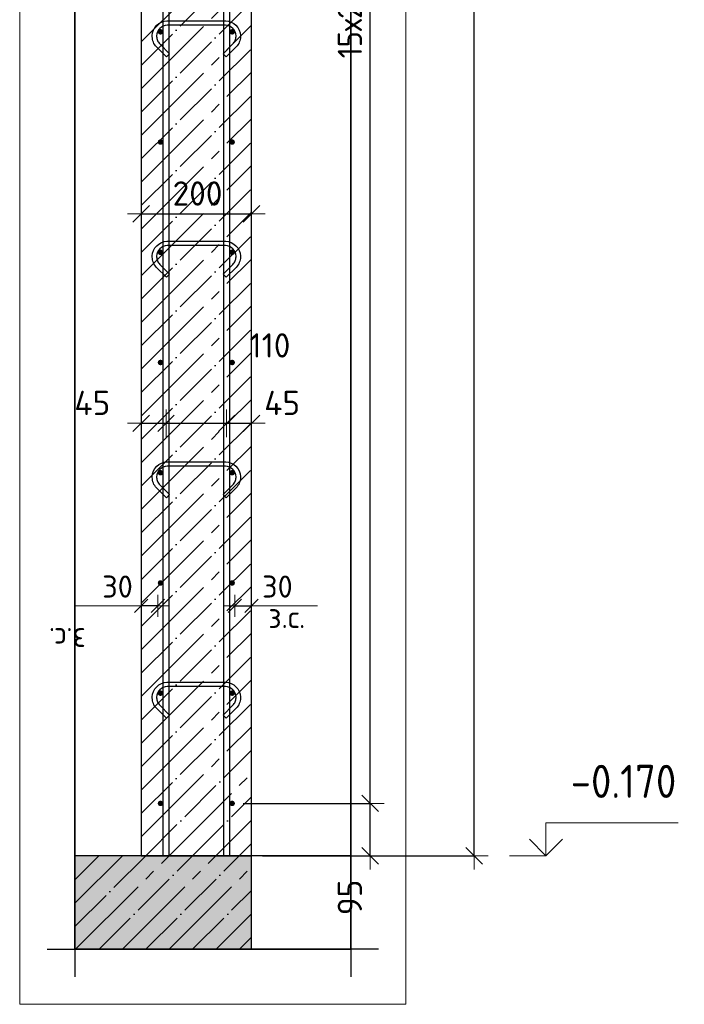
# Model space of a CAD drawing. Header units: millimetres. Extents: x -2258 to 68686, y -2266 to 30725.
# Tile 24 of 83: x 13080 to 14285, y 3112 to 4898. Entities that reach past the tile are written whole.
import ezdxf

# ---------------------------------------------------------------- set-up
doc = ezdxf.new("R2010")
doc.units = ezdxf.units.MM
doc.header["$PDMODE"] = 65
doc.linetypes.add('______11', pattern=[100, 80, -10, 0, -10])
doc.linetypes.add('______5', pattern=[220, 160, -20, 20, -20])
for name, color, linetype, lineweight in [('Standard', 7, 'Continuous', 25), ('Арм.стержн. вертикальными 1', 22, 'Continuous', 35), ('Арм.стержн.горизонт. 1', 180, 'Continuous', 35), ('Высотная отметки_ общее', 7, 'Continuous', 13), ('Размерная линия_ общее', 7, 'Continuous', 13), ('Размерная линия_ общее_1', 7, 'Continuous', 13)]:
    doc.layers.add(name, color=color, linetype=linetype, lineweight=lineweight)
doc.layers.add('Арм.стержн.Стяжки', color=7, linetype='Continuous', lineweight=35, true_color=0x501e0f)
doc.styles.add('ISOCPEUR', font='ISOCPEUR')
doc.dimstyles.new('DIMSTYLE_2', dxfattribs={"dimtxt": 44, "dimasz": 50, "dimexe": 0, "dimexo": 0, "dimgap": 22, "dimtad": 2, "dimdec": 0, "dimrnd": 5, "dimzin": 12, "dimdsep": 46, "dimtxsty": 'ISOCPEUR', "dimblk1": 'ALL_ML_STRICH', "dimblk2": 'ALL_ML_STRICH', "dimsah": 1, "dimcen": 0, "dimclrd": 7, "dimclre": 256, "dimclrt": 7, "dimadec": 0, "dimazin": 0, "dimtfac": 1, "dimtdec": 0, "dimtix": 1, "dimtmove": 2, "dimatfit": 3, "dimfxl": 0, "dimtzin": 0, "dimlwd": 0, "dimlwe": -3, "dimarcsym": 0})
doc.dimstyles.new('DIMSTYLE_3', dxfattribs={"dimtxt": 44, "dimasz": 50, "dimexe": 0, "dimexo": 0, "dimgap": 22, "dimtad": 2, "dimdec": 0, "dimrnd": 5, "dimzin": 12, "dimdsep": 46, "dimtxsty": 'ISOCPEUR', "dimblk1": 'ALL_ML_STRICH', "dimblk2": 'ALL_ML_STRICH', "dimsah": 1, "dimcen": 0, "dimclrd": 7, "dimclre": 256, "dimclrt": 7, "dimadec": 0, "dimazin": 0, "dimtfac": 1, "dimtdec": 0, "dimtix": 1, "dimtmove": 2, "dimatfit": 3, "dimfxl": 0, "dimtzin": 0, "dimlwd": 0, "dimlwe": -3, "dimarcsym": 0})
doc.dimstyles.new('DIMSTYLE_5', dxfattribs={"dimtxt": 40, "dimasz": 40, "dimexe": 0, "dimexo": 0.001, "dimgap": 20, "dimtad": 2, "dimdec": 0, "dimrnd": 5, "dimzin": 12, "dimdsep": 46, "dimtxsty": 'ISOCPEUR', "dimblk1": 'ALL_ML_STRICH', "dimblk2": 'ALL_ML_STRICH', "dimsah": 1, "dimcen": 0, "dimse1": 1, "dimse2": 1, "dimclrd": 7, "dimclre": 256, "dimclrt": 7, "dimadec": 0, "dimazin": 0, "dimtfac": 1, "dimtdec": 0, "dimtix": 1, "dimtmove": 2, "dimatfit": 3, "dimfxl": 0, "dimtvp": 1.2, "dimtzin": 0, "dimlwd": 0, "dimlwe": -3, "dimarcsym": 0})
doc.dimstyles.new('DIMSTYLE_6', dxfattribs={"dimtxt": 44, "dimasz": 50, "dimexe": 0, "dimexo": 0.001, "dimgap": 22, "dimtad": 2, "dimdec": 0, "dimrnd": 5, "dimzin": 12, "dimdsep": 46, "dimtxsty": 'ISOCPEUR', "dimblk1": 'ALL_ML_STRICH', "dimblk2": 'ALL_ML_STRICH', "dimsah": 1, "dimcen": 0, "dimse1": 1, "dimse2": 1, "dimclrd": 7, "dimclre": 256, "dimclrt": 7, "dimadec": 0, "dimazin": 0, "dimtfac": 1, "dimtdec": 0, "dimtix": 1, "dimtmove": 2, "dimatfit": 3, "dimfxl": 0, "dimtvp": 1.2, "dimtzin": 0, "dimlwd": 0, "dimlwe": -3, "dimarcsym": 0})
doc.dimstyles.new('DIMSTYLE_7', dxfattribs={"dimtxt": 44, "dimasz": 50, "dimexe": 0, "dimexo": 0.001, "dimgap": 22, "dimtad": 2, "dimdec": 0, "dimrnd": 5, "dimzin": 12, "dimdsep": 46, "dimtxsty": 'ISOCPEUR', "dimblk1": 'ALL_ML_STRICH', "dimblk2": 'ALL_ML_STRICH', "dimsah": 1, "dimcen": 0, "dimse1": 1, "dimse2": 1, "dimclrd": 7, "dimclre": 256, "dimclrt": 7, "dimadec": 0, "dimazin": 0, "dimtfac": 1, "dimtdec": 0, "dimtix": 1, "dimtmove": 2, "dimatfit": 3, "dimfxl": 0, "dimtvp": 1.2, "dimtzin": 0, "dimlwd": 0, "dimlwe": -3, "dimarcsym": 0})
doc.dimstyles.new('DIMSTYLE_9', dxfattribs={"dimtxt": 40, "dimasz": 40, "dimexe": 0, "dimexo": 0.001, "dimgap": 20, "dimtad": 2, "dimdec": 0, "dimrnd": 5, "dimzin": 12, "dimdsep": 46, "dimtxsty": 'ISOCPEUR', "dimblk1": 'ALL_ML_STRICH', "dimblk2": 'ALL_ML_STRICH', "dimsah": 1, "dimcen": 0, "dimse1": 1, "dimse2": 1, "dimclrd": 7, "dimclre": 256, "dimclrt": 7, "dimadec": 0, "dimazin": 0, "dimtfac": 1, "dimtdec": 0, "dimtix": 1, "dimtmove": 2, "dimatfit": 3, "dimfxl": 0, "dimtvp": 1.2, "dimtzin": 0, "dimlwd": 0, "dimlwe": -3, "dimarcsym": 0})

# ---------------------------------------------------------------- blocks, each defined once
blk = doc.blocks.new('ALL_ML_STRICH')
at = {"color": 0, "linetype": 'ByBlock', "lineweight": -2}
for p, q in [((0, -0.5), (0, 0.5)), ((-1, 0), (0.5, 0)), ((-0.3, -0.3), (0.3, 0.3))]:
    blk.add_line(p, q, dxfattribs=at)
blk = doc.blocks.new('*D4')
at = {"layer": 'DEFPOINTS', "color": 7, "linetype": 'Continuous', "lineweight": 13, "transparency": 33554687}
for p in [(13622.3, 6571.1), (13500.3, 3381.1), (13904.3, 3381.1)]:
    blk.add_point(p, dxfattribs=at)
at = {"layer": 'Размерная линия_ общее', "color": 253, "linetype": 'Continuous', "lineweight": -2, "true_color": 0xa0a0a0, "transparency": 33554687}
for p, q in [((13642.3, 6571.1), (13904.3, 6571.1)), ((13520.3, 3381.1), (13904.3, 3381.1))]:
    blk.add_line(p, q, dxfattribs=at)
at = {"layer": 'Размерная линия_ общее', "color": 7, "linetype": 'Continuous', "lineweight": -2, "transparency": 33554687}
blk.add_line((13904.3, 3381.1), (13904.3, 6571.1), dxfattribs=at)
at = {"layer": 'Размерная линия_ общее', "color": 7, "linetype": 'Continuous', "lineweight": 13, "transparency": 33554687, "xscale": 50, "yscale": 50, "zscale": 50}
for p, rotation in [((13904.3, 6571.1), 90), ((13904.3, 3381.1), 270)]:
    blk.add_blockref('ALL_ML_STRICH', p, dxfattribs=dict(at, rotation=rotation))
at = {"layer": 'Размерная линия_ общее', "color": 7, "linetype": 'Continuous', "lineweight": 13, "transparency": 33554687, "insert": (13867.3, 4982.7), "char_height": 44, "width": 176, "attachment_point": 5, "rotation": 90, "style": 'ISOCPEUR'}
blk.add_mtext('\\A1;{3190}', dxfattribs=at)
blk = doc.blocks.new('COMPLEX_ELEVATIONDIM_0')
at = {"layer": 'Высотная отметки_ общее', "color": 7, "linetype": 'Continuous', "lineweight": 13, "transparency": 33554687}
for p, q in [((14034.3, 3381.1), (14034.3, 3441.1)), ((14034.3, 3441.1), (14274.3, 3441.1)), ((14034.3, 3381.1), (14004.3, 3411.1)), ((14034.3, 3381.1), (14064.3, 3411.1)), ((14034.3, 3381.1), (14034.3, 3381.1)), ((14034.3, 3381.1), (14034.3, 3381.1)), ((14034.3, 3381.1), (14034.3, 3381.1)), ((14034.3, 3381.1), (14034.3, 3381.1))]:
    blk.add_line(p, q, dxfattribs=at)
blk.add_lwpolyline([(14034.3, 3381.1), (13974.3, 3381.1), (13974.3, 3381.1), (13968.2, 3381.1)], dxfattribs=at)
at = {"layer": 'Высотная отметки_ общее', "color": 7, "linetype": 'Continuous', "lineweight": 13, "transparency": 33554687, "insert": (14079.3, 3486.1), "char_height": 60, "width": 242.825, "attachment_point": 7, "style": 'ISOCPEUR'}
blk.add_mtext('\\W0.90;-0.170', dxfattribs=at)
blk = doc.blocks.new('*D7')
at = {"layer": 'DEFPOINTS', "color": 7, "linetype": 'Continuous', "lineweight": 13, "transparency": 33554687}
for p in [(13465.3, 3476.1), (13500.3, 3381.1), (13715.7, 3381.1)]:
    blk.add_point(p, dxfattribs=at)
at = {"layer": 'Размерная линия_ общее', "color": 253, "linetype": 'Continuous', "lineweight": -2, "true_color": 0xa0a0a0, "transparency": 33554687}
for p, q in [((13485.3, 3476.1), (13715.7, 3476.1)), ((13520.3, 3381.1), (13715.7, 3381.1))]:
    blk.add_line(p, q, dxfattribs=at)
at = {"layer": 'Размерная линия_ общее', "color": 7, "linetype": 'Continuous', "lineweight": -2, "transparency": 33554687}
blk.add_line((13715.7, 3381.1), (13715.7, 3476.1), dxfattribs=at)
at = {"layer": 'Размерная линия_ общее', "color": 7, "linetype": 'Continuous', "lineweight": 13, "transparency": 33554687, "xscale": 50, "yscale": 50, "zscale": 50}
for p, rotation in [((13715.7, 3476.1), 90), ((13715.7, 3381.1), 270)]:
    blk.add_blockref('ALL_ML_STRICH', p, dxfattribs=dict(at, rotation=rotation))
at = {"layer": 'Размерная линия_ общее', "color": 7, "linetype": 'Continuous', "lineweight": 13, "transparency": 33554687, "insert": (13678.7, 3305.5), "char_height": 44, "width": 88, "attachment_point": 5, "rotation": 90, "style": 'ISOCPEUR'}
blk.add_mtext('\\A1;{95}', dxfattribs=at)
blk = doc.blocks.new('*D8')
at = {"layer": 'DEFPOINTS', "color": 7, "linetype": 'Continuous', "lineweight": 13, "transparency": 33554687}
for p in [(13465.3, 6476.1), (13465.3, 3476.1), (13715.7, 3476.1)]:
    blk.add_point(p, dxfattribs=at)
at = {"layer": 'Размерная линия_ общее', "color": 253, "linetype": 'Continuous', "lineweight": -2, "true_color": 0xa0a0a0, "transparency": 33554687}
for p, q in [((13485.3, 6476.1), (13715.7, 6476.1)), ((13485.3, 3476.1), (13715.7, 3476.1))]:
    blk.add_line(p, q, dxfattribs=at)
at = {"layer": 'Размерная линия_ общее', "color": 7, "linetype": 'Continuous', "lineweight": -2, "transparency": 33554687}
blk.add_line((13715.7, 3476.1), (13715.7, 6476.1), dxfattribs=at)
at = {"layer": 'Размерная линия_ общее', "color": 7, "linetype": 'Continuous', "lineweight": 13, "transparency": 33554687, "xscale": 50, "yscale": 50, "zscale": 50}
for p, rotation in [((13715.7, 6476.1), 90), ((13715.7, 3476.1), 270)]:
    blk.add_blockref('ALL_ML_STRICH', p, dxfattribs=dict(at, rotation=rotation))
at = {"layer": 'Размерная линия_ общее', "color": 7, "linetype": 'Continuous', "lineweight": 13, "transparency": 33554687, "insert": (13656.7, 4828.1), "char_height": 44, "width": 2.2, "attachment_point": 1, "rotation": 90, "line_spacing_factor": 0.60241, "style": 'ISOCPEUR'}
blk.add_mtext('\\W0.91;15х200=3000', dxfattribs=at)
blk = doc.blocks.new('*D12')
at = {"layer": 'DEFPOINTS', "color": 7, "linetype": 'Continuous', "lineweight": 13, "transparency": 33554687}
for p in [(13470.3, 3834.5), (13470.3, 3825.7), (13500.3, 3825.7)]:
    blk.add_point(p, dxfattribs=at)
at = {"layer": 'Размерная линия_ общее_1', "color": 7, "linetype": 'Continuous', "lineweight": -2, "transparency": 33554687}
blk.add_line((13470.3, 3834.5), (13500.3, 3834.5), dxfattribs=at)
at = {"layer": 'Размерная линия_ общее_1', "color": 7, "linetype": 'Continuous', "lineweight": 13, "transparency": 33554687, "xscale": 40, "yscale": 40, "zscale": 40, "rotation": 180}
blk.add_blockref('ALL_ML_STRICH', (13470.3, 3834.5), dxfattribs=at)
at = {"layer": 'Размерная линия_ общее_1', "color": 7, "linetype": 'Continuous', "lineweight": 13, "transparency": 33554687, "xscale": 40, "yscale": 40, "zscale": 40}
blk.add_blockref('ALL_ML_STRICH', (13500.3, 3834.5), dxfattribs=at)
at = {"layer": 'Размерная линия_ общее_1', "color": 7, "linetype": 'Continuous', "lineweight": 13, "transparency": 33554687, "insert": (13547.3, 3869.5), "char_height": 40, "width": 80, "attachment_point": 5, "style": 'ISOCPEUR'}
blk.add_mtext('\\A1;{30}', dxfattribs=at)
at = {"layer": 'Размерная линия_ общее_1', "color": 7, "linetype": 'Continuous', "lineweight": 13, "transparency": 33554687, "insert": (13530.8, 3834.3), "char_height": 40, "width": 2, "attachment_point": 1, "line_spacing_factor": 0.60241, "style": 'ISOCPEUR'}
blk.add_mtext('з.с.', dxfattribs=at)
blk = doc.blocks.new('*D13')
at = {"layer": 'DEFPOINTS', "color": 7, "linetype": 'Continuous', "lineweight": 13, "transparency": 33554687}
for p in [(13300.3, 4165.8), (13345.3, 4168.1), (13300.3, 4156.4)]:
    blk.add_point(p, dxfattribs=at)
at = {"layer": 'Размерная линия_ общее', "color": 7, "linetype": 'Continuous', "lineweight": -2, "transparency": 33554687}
blk.add_line((13300.3, 4165.8), (13345.3, 4165.8), dxfattribs=at)
at = {"layer": 'Размерная линия_ общее', "color": 7, "linetype": 'Continuous', "lineweight": 13, "transparency": 33554687, "xscale": 50, "yscale": 50, "zscale": 50, "rotation": 180}
blk.add_blockref('ALL_ML_STRICH', (13300.3, 4165.8), dxfattribs=at)
at = {"layer": 'Размерная линия_ общее', "color": 7, "linetype": 'Continuous', "lineweight": 13, "transparency": 33554687, "xscale": 50, "yscale": 50, "zscale": 50}
blk.add_blockref('ALL_ML_STRICH', (13345.3, 4165.8), dxfattribs=at)
at = {"layer": 'Размерная линия_ общее', "color": 7, "linetype": 'Continuous', "lineweight": 13, "transparency": 33554687, "insert": (13211.6, 4202.8), "char_height": 44, "width": 88, "attachment_point": 5, "style": 'ISOCPEUR'}
blk.add_mtext('\\A1;{45}', dxfattribs=at)
blk = doc.blocks.new('*D14')
at = {"layer": 'DEFPOINTS', "color": 7, "linetype": 'Continuous', "lineweight": 13, "transparency": 33554687}
for p in [(13345.3, 4168.1), (13345.3, 4165.8), (13455.3, 4172)]:
    blk.add_point(p, dxfattribs=at)
at = {"layer": 'Размерная линия_ общее', "color": 7, "linetype": 'Continuous', "lineweight": -2, "transparency": 33554687}
blk.add_line((13345.3, 4165.8), (13455.3, 4165.8), dxfattribs=at)
at = {"layer": 'Размерная линия_ общее', "color": 7, "linetype": 'Continuous', "lineweight": 13, "transparency": 33554687, "xscale": 50, "yscale": 50, "zscale": 50, "rotation": 180}
blk.add_blockref('ALL_ML_STRICH', (13345.3, 4165.8), dxfattribs=at)
at = {"layer": 'Размерная линия_ общее', "color": 7, "linetype": 'Continuous', "lineweight": 13, "transparency": 33554687, "xscale": 50, "yscale": 50, "zscale": 50}
blk.add_blockref('ALL_ML_STRICH', (13455.3, 4165.8), dxfattribs=at)
at = {"layer": 'Размерная линия_ общее', "color": 7, "linetype": 'Continuous', "lineweight": 13, "transparency": 33554687, "insert": (13533.8, 4307.1), "char_height": 44, "width": 132, "attachment_point": 5, "style": 'ISOCPEUR'}
blk.add_mtext('\\A1;{110}', dxfattribs=at)
blk = doc.blocks.new('*D15')
at = {"layer": 'DEFPOINTS', "color": 7, "linetype": 'Continuous', "lineweight": 13, "transparency": 33554687}
for p in [(13455.3, 4172), (13455.3, 4165.8), (13500.3, 4164.9)]:
    blk.add_point(p, dxfattribs=at)
at = {"layer": 'Размерная линия_ общее', "color": 7, "linetype": 'Continuous', "lineweight": -2, "transparency": 33554687}
blk.add_line((13455.3, 4165.8), (13500.3, 4165.8), dxfattribs=at)
at = {"layer": 'Размерная линия_ общее', "color": 7, "linetype": 'Continuous', "lineweight": 13, "transparency": 33554687, "xscale": 50, "yscale": 50, "zscale": 50, "rotation": 180}
blk.add_blockref('ALL_ML_STRICH', (13455.3, 4165.8), dxfattribs=at)
at = {"layer": 'Размерная линия_ общее', "color": 7, "linetype": 'Continuous', "lineweight": 13, "transparency": 33554687, "xscale": 50, "yscale": 50, "zscale": 50}
blk.add_blockref('ALL_ML_STRICH', (13500.3, 4165.8), dxfattribs=at)
at = {"layer": 'Размерная линия_ общее', "color": 7, "linetype": 'Continuous', "lineweight": 13, "transparency": 33554687, "insert": (13555.9, 4202.7), "char_height": 44, "width": 88, "attachment_point": 5, "style": 'ISOCPEUR'}
blk.add_mtext('\\A1;{45}', dxfattribs=at)
blk = doc.blocks.new('*D16')
at = {"layer": 'DEFPOINTS', "color": 7, "linetype": 'Continuous', "lineweight": 13, "transparency": 33554687}
for p in [(13300.3, 4545.8), (13500.3, 4544.9), (13300.3, 4536.4)]:
    blk.add_point(p, dxfattribs=at)
at = {"layer": 'Размерная линия_ общее', "color": 253, "linetype": 'Continuous', "lineweight": -2, "true_color": 0xa0a0a0, "transparency": 33554687}
for p, q in [((13300.3, 4545.8), (13300.3, 4545.8)), ((13500.3, 4545.8), (13500.3, 4545.8))]:
    blk.add_line(p, q, dxfattribs=at)
at = {"layer": 'Размерная линия_ общее', "color": 7, "linetype": 'Continuous', "lineweight": -2, "transparency": 33554687}
blk.add_line((13300.3, 4545.8), (13500.3, 4545.8), dxfattribs=at)
at = {"layer": 'Размерная линия_ общее', "color": 7, "linetype": 'Continuous', "lineweight": 13, "transparency": 33554687, "xscale": 50, "yscale": 50, "zscale": 50, "rotation": 180}
blk.add_blockref('ALL_ML_STRICH', (13300.3, 4545.8), dxfattribs=at)
at = {"layer": 'Размерная линия_ общее', "color": 7, "linetype": 'Continuous', "lineweight": 13, "transparency": 33554687, "xscale": 50, "yscale": 50, "zscale": 50}
blk.add_blockref('ALL_ML_STRICH', (13500.3, 4545.8), dxfattribs=at)
at = {"layer": 'Размерная линия_ общее', "color": 7, "linetype": 'Continuous', "lineweight": 13, "transparency": 33554687, "insert": (13402.5, 4582.8), "char_height": 44, "width": 132, "attachment_point": 5, "style": 'ISOCPEUR'}
blk.add_mtext('\\A1;{200}', dxfattribs=at)
blk = doc.blocks.new('*D25')
at = {"layer": 'DEFPOINTS', "color": 7, "linetype": 'Continuous', "lineweight": 13, "transparency": 33554687}
for p in [(13300.3, 3825.7), (13330.3, 3834.5), (13330.3, 3825.7)]:
    blk.add_point(p, dxfattribs=at)
at = {"layer": 'Размерная линия_ общее_1', "color": 7, "linetype": 'Continuous', "lineweight": -2, "transparency": 33554687}
blk.add_line((13330.3, 3834.5), (13300.3, 3834.5), dxfattribs=at)
at = {"layer": 'Размерная линия_ общее_1', "color": 7, "linetype": 'Continuous', "lineweight": 13, "transparency": 33554687, "xscale": 40, "yscale": 40, "zscale": 40}
for p, rotation in [((13300.3, 3834.5), 180), ((13330.3, 3834.5), 360)]:
    blk.add_blockref('ALL_ML_STRICH', p, dxfattribs=dict(at, rotation=rotation))
at = {"layer": 'Размерная линия_ общее_1', "color": 7, "linetype": 'Continuous', "lineweight": 13, "transparency": 33554687, "insert": (13257.3, 3869.5), "char_height": 40, "width": 80, "attachment_point": 5, "style": 'ISOCPEUR'}
blk.add_mtext('\\A1;{30}', dxfattribs=at)
at = {"layer": 'Размерная линия_ общее_1', "color": 7, "linetype": 'Continuous', "lineweight": 13, "transparency": 33554687, "insert": (13199.8, 3754.3), "char_height": 40, "width": 2, "attachment_point": 1, "rotation": 180, "line_spacing_factor": 0.60241, "style": 'ISOCPEUR'}
blk.add_mtext('з.с.', dxfattribs=at)

msp = doc.modelspace()

# ---------------------------------------------------------------- hatches: boundary and pattern name
at = {"linetype": 'Continuous', "lineweight": -3, "transparency": 33554687}
msp.add_hatch(color=7, dxfattribs=at).paths.add_polyline_path([(13500.3, 3211.5), (13500.3, 3381.1), (13179.9, 3381.1), (13179.9, 3211.5)])
at = {"layer": 'Арм.стержн.горизонт. 1', "linetype": 'Continuous', "lineweight": 50, "transparency": 33554687}
for points in [[(13340.3, 4876.1), (13339.9, 4878), (13338.8, 4879.6), (13337.2, 4880.7), (13335.3, 4881.1), (13333.4, 4880.7), (13331.7, 4879.6), (13330.7, 4878), (13330.3, 4876.1), (13330.7, 4874.1), (13331.7, 4872.5), (13333.4, 4871.4), (13335.3, 4871.1), (13337.2, 4871.4), (13338.8, 4872.5), (13339.9, 4874.1)], [(13470.3, 4876.1), (13469.9, 4878), (13468.8, 4879.6), (13467.2, 4880.7), (13465.3, 4881.1), (13463.4, 4880.7), (13461.7, 4879.6), (13460.7, 4878), (13460.3, 4876.1), (13460.7, 4874.1), (13461.7, 4872.5), (13463.4, 4871.4), (13465.3, 4871.1), (13467.2, 4871.4), (13468.8, 4872.5), (13469.9, 4874.1)], [(13340.3, 4676.1), (13339.9, 4678), (13338.8, 4679.6), (13337.2, 4680.7), (13335.3, 4681.1), (13333.4, 4680.7), (13331.7, 4679.6), (13330.7, 4678), (13330.3, 4676.1), (13330.7, 4674.1), (13331.7, 4672.5), (13333.4, 4671.4), (13335.3, 4671.1), (13337.2, 4671.4), (13338.8, 4672.5), (13339.9, 4674.1)], [(13470.3, 4676.1), (13469.9, 4678), (13468.8, 4679.6), (13467.2, 4680.7), (13465.3, 4681.1), (13463.4, 4680.7), (13461.7, 4679.6), (13460.7, 4678), (13460.3, 4676.1), (13460.7, 4674.1), (13461.7, 4672.5), (13463.4, 4671.4), (13465.3, 4671.1), (13467.2, 4671.4), (13468.8, 4672.5), (13469.9, 4674.1)], [(13340.3, 4476.1), (13339.9, 4478), (13338.8, 4479.6), (13337.2, 4480.7), (13335.3, 4481.1), (13333.4, 4480.7), (13331.7, 4479.6), (13330.7, 4478), (13330.3, 4476.1), (13330.7, 4474.1), (13331.7, 4472.5), (13333.4, 4471.4), (13335.3, 4471.1), (13337.2, 4471.4), (13338.8, 4472.5), (13339.9, 4474.1)], [(13470.3, 4476.1), (13469.9, 4478), (13468.8, 4479.6), (13467.2, 4480.7), (13465.3, 4481.1), (13463.4, 4480.7), (13461.7, 4479.6), (13460.7, 4478), (13460.3, 4476.1), (13460.7, 4474.1), (13461.7, 4472.5), (13463.4, 4471.4), (13465.3, 4471.1), (13467.2, 4471.4), (13468.8, 4472.5), (13469.9, 4474.1)], [(13340.3, 4276.1), (13339.9, 4278), (13338.8, 4279.6), (13337.2, 4280.7), (13335.3, 4281.1), (13333.4, 4280.7), (13331.7, 4279.6), (13330.7, 4278), (13330.3, 4276.1), (13330.7, 4274.1), (13331.7, 4272.5), (13333.4, 4271.4), (13335.3, 4271.1), (13337.2, 4271.4), (13338.8, 4272.5), (13339.9, 4274.1)], [(13470.3, 4276.1), (13469.9, 4278), (13468.8, 4279.6), (13467.2, 4280.7), (13465.3, 4281.1), (13463.4, 4280.7), (13461.7, 4279.6), (13460.7, 4278), (13460.3, 4276.1), (13460.7, 4274.1), (13461.7, 4272.5), (13463.4, 4271.4), (13465.3, 4271.1), (13467.2, 4271.4), (13468.8, 4272.5), (13469.9, 4274.1)], [(13340.3, 4076.1), (13339.9, 4078), (13338.8, 4079.6), (13337.2, 4080.7), (13335.3, 4081.1), (13333.4, 4080.7), (13331.7, 4079.6), (13330.7, 4078), (13330.3, 4076.1), (13330.7, 4074.1), (13331.7, 4072.5), (13333.4, 4071.4), (13335.3, 4071.1), (13337.2, 4071.4), (13338.8, 4072.5), (13339.9, 4074.1)], [(13470.3, 4076.1), (13469.9, 4078), (13468.8, 4079.6), (13467.2, 4080.7), (13465.3, 4081.1), (13463.4, 4080.7), (13461.7, 4079.6), (13460.7, 4078), (13460.3, 4076.1), (13460.7, 4074.1), (13461.7, 4072.5), (13463.4, 4071.4), (13465.3, 4071.1), (13467.2, 4071.4), (13468.8, 4072.5), (13469.9, 4074.1)], [(13340.3, 3876.1), (13339.9, 3878), (13338.8, 3879.6), (13337.2, 3880.7), (13335.3, 3881.1), (13333.4, 3880.7), (13331.7, 3879.6), (13330.7, 3878), (13330.3, 3876.1), (13330.7, 3874.1), (13331.7, 3872.5), (13333.4, 3871.4), (13335.3, 3871.1), (13337.2, 3871.4), (13338.8, 3872.5), (13339.9, 3874.1)], [(13470.3, 3876.1), (13469.9, 3878), (13468.8, 3879.6), (13467.2, 3880.7), (13465.3, 3881.1), (13463.4, 3880.7), (13461.7, 3879.6), (13460.7, 3878), (13460.3, 3876.1), (13460.7, 3874.1), (13461.7, 3872.5), (13463.4, 3871.4), (13465.3, 3871.1), (13467.2, 3871.4), (13468.8, 3872.5), (13469.9, 3874.1)], [(13340.3, 3676.1), (13339.9, 3678), (13338.8, 3679.6), (13337.2, 3680.7), (13335.3, 3681.1), (13333.4, 3680.7), (13331.7, 3679.6), (13330.7, 3678), (13330.3, 3676.1), (13330.7, 3674.1), (13331.7, 3672.5), (13333.4, 3671.4), (13335.3, 3671.1), (13337.2, 3671.4), (13338.8, 3672.5), (13339.9, 3674.1)], [(13470.3, 3676.1), (13469.9, 3678), (13468.8, 3679.6), (13467.2, 3680.7), (13465.3, 3681.1), (13463.4, 3680.7), (13461.7, 3679.6), (13460.7, 3678), (13460.3, 3676.1), (13460.7, 3674.1), (13461.7, 3672.5), (13463.4, 3671.4), (13465.3, 3671.1), (13467.2, 3671.4), (13468.8, 3672.5), (13469.9, 3674.1)], [(13340.3, 3476.1), (13339.9, 3478), (13338.8, 3479.6), (13337.2, 3480.7), (13335.3, 3481.1), (13333.4, 3480.7), (13331.7, 3479.6), (13330.7, 3478), (13330.3, 3476.1), (13330.7, 3474.1), (13331.7, 3472.5), (13333.4, 3471.4), (13335.3, 3471.1), (13337.2, 3471.4), (13338.8, 3472.5), (13339.9, 3474.1)], [(13470.3, 3476.1), (13469.9, 3478), (13468.8, 3479.6), (13467.2, 3480.7), (13465.3, 3481.1), (13463.4, 3480.7), (13461.7, 3479.6), (13460.7, 3478), (13460.3, 3476.1), (13460.7, 3474.1), (13461.7, 3472.5), (13463.4, 3471.4), (13465.3, 3471.1), (13467.2, 3471.4), (13468.8, 3472.5), (13469.9, 3474.1)]]:
    msp.add_hatch(color=4, dxfattribs=at).paths.add_polyline_path(points)

# ---------------------------------------------------------------- linework, layer by layer
at = {"color": 52, "linetype": 'Continuous', "lineweight": -3, "transparency": 33554687}
for p, q in [((13179.9, 7629.7), (13179.9, 3211.5)), ((13179.9, 3211.5), (13179.9, 7629.7)), ((13680.5, 7629.7), (13680.5, 3211.5)), ((13680.5, 3211.5), (13680.5, 7629.7)), ((13680.5, 3211.5), (13179.9, 3211.5)), ((13179.9, 3211.5), (13680.5, 3211.5))]:
    msp.add_line(p, q, dxfattribs=at)
at = {"color": 7, "linetype": 'Continuous', "lineweight": 25, "transparency": 33554687}
for p, q in [((13179.9, 3431.1), (13179.9, 3161.5)), ((13680.5, 3431.1), (13680.5, 3161.5)), ((13300.3, 3381.1), (13179.9, 3381.1)), ((13500.3, 3381.1), (13300.3, 3381.1)), ((13680.5, 3381.1), (13500.3, 3381.1)), ((13500.3, 3211.5), (13500.3, 3381.1)), ((13129.9, 3211.5), (13550.3, 3211.5)), ((13730.5, 3211.5), (13450.3, 3211.5))]:
    msp.add_line(p, q, dxfattribs=at)
at = {"color": 7, "linetype": '______11', "lineweight": -3, "transparency": 33554687}
for p, q in [((13179.9, 3337.3), (13223.7, 3381.1)), ((13179.9, 3252.5), (13308.5, 3381.1)), ((13223.8, 3211.5), (13393.4, 3381.1)), ((13308.7, 3211.5), (13478.2, 3381.1)), ((13393.5, 3211.5), (13500.3, 3318.3)), ((13478.4, 3211.5), (13500.3, 3233.4))]:
    msp.add_line(p, q, dxfattribs=at)
at = {"color": 7, "linetype": '______5', "lineweight": -3, "transparency": 33554687}
for p, q in [((13179.9, 3379.8), (13181.2, 3381.1)), ((13179.9, 3294.9), (13266.1, 3381.1)), ((13181.4, 3211.5), (13350.9, 3381.1)), ((13266.3, 3211.5), (13435.8, 3381.1)), ((13351.1, 3211.5), (13500.3, 3360.7)), ((13436, 3211.5), (13500.3, 3275.9))]:
    msp.add_line(p, q, dxfattribs=at)
at = {"layer": 'Standard', "color": 7, "linetype": 'Continuous', "lineweight": 25, "transparency": 33554687}
for p, q in [((13300.3, 6571.1), (13300.3, 3381.1)), ((13500.3, 3381.1), (13500.3, 6571.1)), ((13300.3, 3381.1), (13500.3, 3381.1))]:
    msp.add_line(p, q, dxfattribs=at)
at = {"layer": 'Standard', "color": 7, "linetype": '______5', "lineweight": -3, "transparency": 33554687}
for p, q in [((13300.3, 4857.8), (13500.3, 5057.8)), ((13300.3, 4772.9), (13500.3, 4972.9)), ((13300.3, 4688.1), (13500.3, 4888.1)), ((13300.3, 4603.2), (13500.3, 4803.2)), ((13300.3, 4518.3), (13500.3, 4718.3)), ((13300.3, 4433.5), (13500.3, 4633.5)), ((13300.3, 4348.6), (13500.3, 4548.6)), ((13300.3, 4263.8), (13500.3, 4463.8)), ((13300.3, 4178.9), (13500.3, 4378.9)), ((13300.3, 4094.1), (13500.3, 4294.1)), ((13300.3, 4009.2), (13500.3, 4209.2)), ((13300.3, 3924.4), (13500.3, 4124.4)), ((13300.3, 3839.5), (13500.3, 4039.5)), ((13300.3, 3754.7), (13500.3, 3954.7)), ((13300.3, 3669.8), (13500.3, 3869.8)), ((13300.3, 3585), (13500.3, 3785)), ((13300.3, 3500.1), (13500.3, 3700.1)), ((13300.3, 3415.3), (13500.3, 3615.3)), ((13350.9, 3381.1), (13500.3, 3530.4)), ((13435.8, 3381.1), (13500.3, 3445.6))]:
    msp.add_line(p, q, dxfattribs=at)
at = {"layer": 'Standard', "color": 7, "linetype": '______11', "lineweight": -3, "transparency": 33554687}
for p, q in [((13300.3, 4815.3), (13500.3, 5015.3)), ((13300.3, 4730.5), (13500.3, 4930.5)), ((13300.3, 4645.6), (13500.3, 4845.6)), ((13300.3, 4560.8), (13500.3, 4760.8)), ((13300.3, 4475.9), (13500.3, 4675.9)), ((13300.3, 4391.1), (13500.3, 4591.1)), ((13300.3, 4306.2), (13500.3, 4506.2)), ((13300.3, 4221.4), (13500.3, 4421.4)), ((13300.3, 4136.5), (13500.3, 4336.5)), ((13300.3, 4051.7), (13500.3, 4251.7)), ((13300.3, 3966.8), (13500.3, 4166.8)), ((13300.3, 3882), (13500.3, 4082)), ((13300.3, 3797.1), (13500.3, 3997.1)), ((13300.3, 3712.2), (13500.3, 3912.2)), ((13300.3, 3627.4), (13500.3, 3827.4)), ((13300.3, 3542.5), (13500.3, 3742.5)), ((13300.3, 3457.7), (13500.3, 3657.7)), ((13308.5, 3381.1), (13500.3, 3572.8)), ((13393.4, 3381.1), (13500.3, 3488)), ((13478.2, 3381.1), (13500.3, 3403.1))]:
    msp.add_line(p, q, dxfattribs=at)
at = {"layer": 'Standard', "color": 7, "linetype": 'Continuous', "lineweight": 13, "transparency": 33554687}
for p, q in [((13300.3, 3834.5), (13180.3, 3834.5)), ((13500.3, 3834.5), (13620.3, 3834.5))]:
    msp.add_line(p, q, dxfattribs=at)
msp.add_lwpolyline([(13079.9, 3111.5), (13780.5, 3111.5), (13780.5, 7729.7), (13079.9, 7729.7), (13079.9, 3111.5)], dxfattribs=at)
at = {"layer": 'Арм.стержн. вертикальными 1', "color": 4, "linetype": 'Continuous', "lineweight": 25, "transparency": 33554687}
for points in [[(13340.3, 3381.1), (13340.3, 7581.1), (13350.3, 7581.1), (13350.3, 3381.1), (13340.3, 3381.1)], [(13450.3, 3381.1), (13450.3, 7581.1), (13460.3, 7581.1), (13460.3, 3381.1), (13450.3, 3381.1)]]:
    msp.add_lwpolyline(points, dxfattribs=at)
at = {"layer": 'Арм.стержн.горизонт. 1', "color": 52, "linetype": 'Continuous', "lineweight": 25, "transparency": 33554687}
for p, q in [((13300.3, 3381.1), (13300.3, 3381.1)), ((13500.3, 3381.1), (13500.3, 3381.1))]:
    msp.add_line(p, q, dxfattribs=at)
at = {"layer": 'Арм.стержн.Стяжки', "color": 40, "linetype": 'Continuous', "lineweight": 25, "transparency": 33554687}
for points in [[(13346.1, 4830.7), (13328, 4848.7), (13326.4, 4850.6), (13324.8, 4852.8), (13323.5, 4855), (13322.4, 4857.3), (13321.5, 4859.8), (13320.9, 4862.3), (13320.5, 4864.9), (13320.3, 4867.4), (13320.3, 4869.4), (13321, 4874.3), (13322.6, 4879.3), (13325.3, 4884), (13328.5, 4887.9), (13332.3, 4891.1), (13337, 4893.7), (13342.1, 4895.4), (13347, 4896.1), (13453.6, 4896.1), (13458.5, 4895.4), (13463.6, 4893.7), (13468.2, 4891.1), (13472.1, 4887.9), (13475.3, 4884), (13477.9, 4879.3), (13479.6, 4874.3), (13480.3, 4869.4), (13480.3, 4867.4), (13480.1, 4864.9), (13479.7, 4862.3), (13479, 4859.8), (13478.2, 4857.3), (13477.1, 4855), (13475.7, 4852.8), (13474.2, 4850.6), (13472.5, 4848.7), (13454.5, 4830.7), (13448.8, 4836.3), (13466.7, 4854.2), (13467.9, 4855.6), (13469, 4857.1), (13470, 4858.7), (13470.8, 4860.4), (13471.4, 4862.1), (13471.8, 4863.9), (13472.1, 4865.8), (13472.3, 4867.7), (13472.3, 4868.8), (13471.8, 4872.4), (13470.6, 4876.1), (13468.7, 4879.5), (13466.4, 4882.2), (13463.7, 4884.5), (13460.3, 4886.4), (13456.7, 4887.6), (13453, 4888.1), (13347.5, 4888.1), (13343.9, 4887.6), (13340.2, 4886.4), (13336.9, 4884.5), (13334.1, 4882.2), (13331.9, 4879.5), (13330, 4876.1), (13328.8, 4872.4), (13328.3, 4868.8), (13328.3, 4867.7), (13328.4, 4865.8), (13328.7, 4863.9), (13329.2, 4862.1), (13329.8, 4860.4), (13330.6, 4858.7), (13331.5, 4857.1), (13332.6, 4855.6), (13333.9, 4854.2), (13351.7, 4836.3), (13346.1, 4830.7)], [(13346.1, 4430.7), (13328, 4448.7), (13326.4, 4450.6), (13324.8, 4452.8), (13323.5, 4455), (13322.4, 4457.3), (13321.5, 4459.8), (13320.9, 4462.3), (13320.5, 4464.9), (13320.3, 4467.4), (13320.3, 4469.4), (13321, 4474.3), (13322.6, 4479.3), (13325.3, 4484), (13328.5, 4487.9), (13332.3, 4491.1), (13337, 4493.7), (13342.1, 4495.4), (13347, 4496.1), (13453.6, 4496.1), (13458.5, 4495.4), (13463.6, 4493.7), (13468.2, 4491.1), (13472.1, 4487.9), (13475.3, 4484), (13477.9, 4479.3), (13479.6, 4474.3), (13480.3, 4469.4), (13480.3, 4467.4), (13480.1, 4464.9), (13479.7, 4462.3), (13479, 4459.8), (13478.2, 4457.3), (13477.1, 4455), (13475.7, 4452.8), (13474.2, 4450.6), (13472.5, 4448.7), (13454.5, 4430.7), (13448.8, 4436.3), (13466.7, 4454.2), (13467.9, 4455.6), (13469, 4457.1), (13470, 4458.7), (13470.8, 4460.4), (13471.4, 4462.1), (13471.8, 4463.9), (13472.1, 4465.8), (13472.3, 4467.7), (13472.3, 4468.8), (13471.8, 4472.4), (13470.6, 4476.1), (13468.7, 4479.5), (13466.4, 4482.2), (13463.7, 4484.5), (13460.3, 4486.4), (13456.7, 4487.6), (13453, 4488.1), (13347.5, 4488.1), (13343.9, 4487.6), (13340.2, 4486.4), (13336.9, 4484.5), (13334.1, 4482.2), (13331.9, 4479.5), (13330, 4476.1), (13328.8, 4472.4), (13328.3, 4468.8), (13328.3, 4467.7), (13328.4, 4465.8), (13328.7, 4463.9), (13329.2, 4462.1), (13329.8, 4460.4), (13330.6, 4458.7), (13331.5, 4457.1), (13332.6, 4455.6), (13333.9, 4454.2), (13351.7, 4436.3), (13346.1, 4430.7)], [(13346.1, 4030.7), (13328, 4048.7), (13326.4, 4050.6), (13324.8, 4052.8), (13323.5, 4055), (13322.4, 4057.3), (13321.5, 4059.8), (13320.9, 4062.3), (13320.5, 4064.9), (13320.3, 4067.4), (13320.3, 4069.4), (13321, 4074.3), (13322.6, 4079.3), (13325.3, 4084), (13328.5, 4087.9), (13332.3, 4091.1), (13337, 4093.7), (13342.1, 4095.4), (13347, 4096.1), (13453.6, 4096.1), (13458.5, 4095.4), (13463.6, 4093.7), (13468.2, 4091.1), (13472.1, 4087.9), (13475.3, 4084), (13477.9, 4079.3), (13479.6, 4074.3), (13480.3, 4069.4), (13480.3, 4067.4), (13480.1, 4064.9), (13479.7, 4062.3), (13479, 4059.8), (13478.2, 4057.3), (13477.1, 4055), (13475.7, 4052.8), (13474.2, 4050.6), (13472.5, 4048.7), (13454.5, 4030.7), (13448.8, 4036.3), (13466.7, 4054.2), (13467.9, 4055.6), (13469, 4057.1), (13470, 4058.7), (13470.8, 4060.4), (13471.4, 4062.1), (13471.8, 4063.9), (13472.1, 4065.8), (13472.3, 4067.7), (13472.3, 4068.8), (13471.8, 4072.4), (13470.6, 4076.1), (13468.7, 4079.5), (13466.4, 4082.2), (13463.7, 4084.5), (13460.3, 4086.4), (13456.7, 4087.6), (13453, 4088.1), (13347.5, 4088.1), (13343.9, 4087.6), (13340.2, 4086.4), (13336.9, 4084.5), (13334.1, 4082.2), (13331.9, 4079.5), (13330, 4076.1), (13328.8, 4072.4), (13328.3, 4068.8), (13328.3, 4067.7), (13328.4, 4065.8), (13328.7, 4063.9), (13329.2, 4062.1), (13329.8, 4060.4), (13330.6, 4058.7), (13331.5, 4057.1), (13332.6, 4055.6), (13333.9, 4054.2), (13351.7, 4036.3), (13346.1, 4030.7)], [(13346.1, 3630.7), (13328, 3648.7), (13326.4, 3650.6), (13324.8, 3652.8), (13323.5, 3655), (13322.4, 3657.3), (13321.5, 3659.8), (13320.9, 3662.3), (13320.5, 3664.9), (13320.3, 3667.4), (13320.3, 3669.4), (13321, 3674.3), (13322.6, 3679.3), (13325.3, 3684), (13328.5, 3687.9), (13332.3, 3691.1), (13337, 3693.7), (13342.1, 3695.4), (13347, 3696.1), (13453.6, 3696.1), (13458.5, 3695.4), (13463.6, 3693.7), (13468.2, 3691.1), (13472.1, 3687.9), (13475.3, 3684), (13477.9, 3679.3), (13479.6, 3674.3), (13480.3, 3669.4), (13480.3, 3667.4), (13480.1, 3664.9), (13479.7, 3662.3), (13479, 3659.8), (13478.2, 3657.3), (13477.1, 3655), (13475.7, 3652.8), (13474.2, 3650.6), (13472.5, 3648.7), (13454.5, 3630.7), (13448.8, 3636.3), (13466.7, 3654.2), (13467.9, 3655.6), (13469, 3657.1), (13470, 3658.7), (13470.8, 3660.4), (13471.4, 3662.1), (13471.8, 3663.9), (13472.1, 3665.8), (13472.3, 3667.7), (13472.3, 3668.8), (13471.8, 3672.4), (13470.6, 3676.1), (13468.7, 3679.5), (13466.4, 3682.2), (13463.7, 3684.5), (13460.3, 3686.4), (13456.7, 3687.6), (13453, 3688.1), (13347.5, 3688.1), (13343.9, 3687.6), (13340.2, 3686.4), (13336.9, 3684.5), (13334.1, 3682.2), (13331.9, 3679.5), (13330, 3676.1), (13328.8, 3672.4), (13328.3, 3668.8), (13328.3, 3667.7), (13328.4, 3665.8), (13328.7, 3663.9), (13329.2, 3662.1), (13329.8, 3660.4), (13330.6, 3658.7), (13331.5, 3657.1), (13332.6, 3655.6), (13333.9, 3654.2), (13351.7, 3636.3), (13346.1, 3630.7)]]:
    msp.add_lwpolyline(points, dxfattribs=at)

# ---------------------------------------------------------------- block references
at = {"layer": 'Высотная отметки_ общее', "color": 7, "linetype": 'Continuous', "lineweight": 13, "transparency": 33554687}
msp.add_blockref('COMPLEX_ELEVATIONDIM_0', (0, 0), dxfattribs=at)

# ---------------------------------------------------------------- dimensions: what is measured, and where the dimension line sits
at = {"layer": 'Размерная линия_ общее', "color": 7, "linetype": 'Continuous', "lineweight": 13, "transparency": 33554687}
for base, p2, dimstyle, picture, middle in [((13904.3, 6571.1), (13642.3, 6571.1), 'DIMSTYLE_2', '*D4', (13867.3, 4982.7)), ((13715.7, 3476.1), (13485.3, 3476.1), 'DIMSTYLE_3', '*D7', (13678.7, 3305.5))]:
    dim = msp.add_linear_dim(base=base, p1=(13520.3, 3381.1), p2=p2, angle=90, dimstyle=dimstyle, override={"dimpost": '<>', "dimclrd": 7, "dimclre": 253, "dimclrt": 7, "dimlwd": 0, "dimlwe": 65533}, dxfattribs=at)
    dim.commit()
    dim.dimension.update_dxf_attribs({"geometry": picture, "text_midpoint": middle, "dimtype": 160})
dim = msp.add_linear_dim(base=(13715.7, 6476.1), p1=(13485.3, 3476.1), p2=(13485.3, 6476.1), angle=90, text='\\W0.91;15х200=3000', dimstyle='DIMSTYLE_3', override={"dimpost": '<>', "dimclrd": 7, "dimclre": 253, "dimclrt": 7, "dimlwd": 0, "dimlwe": 65533}, dxfattribs=at)
dim.commit()
dim.dimension.update_dxf_attribs({"geometry": '*D8', "text_midpoint": (13693.7, 4976.1), "dimtype": 160})
for base, p1, p2, dimstyle, picture, middle in [((13500.3, 4545.8), (13300.3, 4545.8), (13500.3, 4545.8), 'DIMSTYLE_3', '*D16', (13402.5, 4582.8)), ((13455.3, 4165.8), (13345.3, 4168.1), (13455.3, 4172), 'DIMSTYLE_7', '*D14', (13533.8, 4307.1)), ((13345.3, 4165.8), (13300.3, 4156.4), (13345.3, 4168.1), 'DIMSTYLE_6', '*D13', (13211.6, 4202.8)), ((13500.3, 4165.8), (13455.3, 4172), (13500.3, 4164.9), 'DIMSTYLE_7', '*D15', (13555.9, 4202.7))]:
    dim = msp.add_linear_dim(base=base, p1=p1, p2=p2, dimstyle=dimstyle, override={"dimpost": '<>', "dimclrd": 7, "dimclre": 253, "dimclrt": 7, "dimlwd": 0, "dimlwe": 65533}, dxfattribs=at)
    dim.commit()
    dim.dimension.update_dxf_attribs({"geometry": picture, "text_midpoint": middle, "dimtype": 160})
at = {"layer": 'Размерная линия_ общее_1', "color": 7, "linetype": 'Continuous', "lineweight": 13, "transparency": 33554687}
dim = msp.add_linear_dim(base=(13300.3, 3834.5), p1=(13330.3, 3825.7), p2=(13300.3, 3825.7), angle=180, text='<>\\Xз.с.', dimstyle='DIMSTYLE_9', override={"dimpost": '<>', "dimclrd": 7, "dimclre": 253, "dimclrt": 7, "dimlwd": 0, "dimlwe": 65533}, dxfattribs=at)
dim.commit()
dim.dimension.update_dxf_attribs({"geometry": '*D25', "text_midpoint": (13257.3, 3869.5), "dimtype": 160})
dim = msp.add_linear_dim(base=(13500.3, 3834.5), p1=(13470.3, 3825.7), p2=(13500.3, 3825.7), text='<>\\Xз.с.', dimstyle='DIMSTYLE_5', override={"dimpost": '<>', "dimclrd": 7, "dimclre": 253, "dimclrt": 7, "dimlwd": 0, "dimlwe": 65533}, dxfattribs=at)
dim.commit()
dim.dimension.update_dxf_attribs({"geometry": '*D12', "text_midpoint": (13547.3, 3869.5), "dimtype": 160})

doc.saveas('drawing.dxf')
